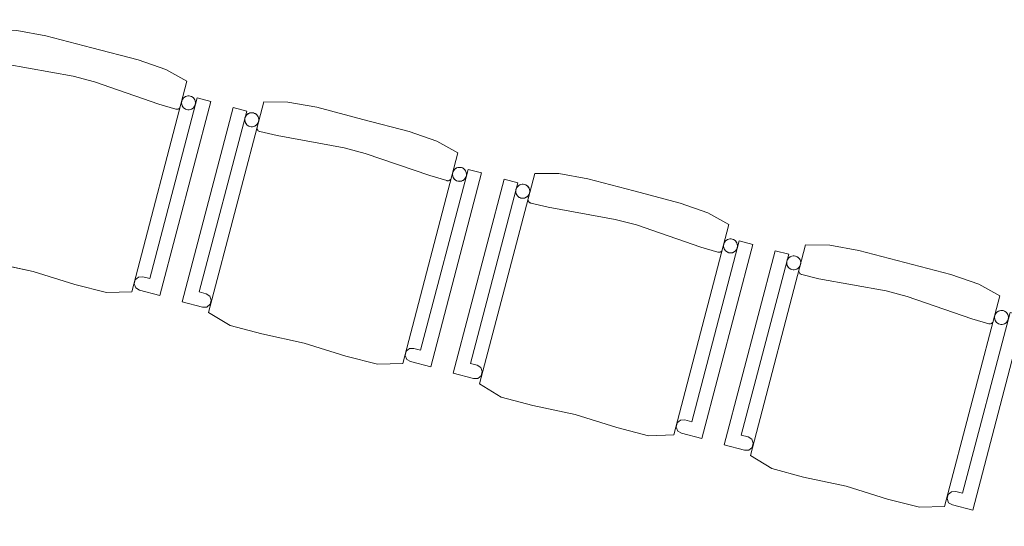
# Model space of a CAD drawing. Header units: millimetres. Extents: x -176817 to 18864955, y -12996033 to 201123.
# Tile 211 of 256: x 171588 to 173696, y -3041 to -1958. Entities that reach past the tile are written whole.
import ezdxf

# ---------------------------------------------------------------- set-up
doc = ezdxf.new("R2010")
doc.units = ezdxf.units.MM
doc.header["$MEASUREMENT"] = 0
doc.layers.add('215-A Wymiarowanie wewnętrzne 1_50', color=7, linetype='Continuous')
doc.layers.add('320-W Umeblowanie', color=7, linetype='Continuous')
doc.styles.add('STYL_AUTOMATYCZNY_4', font='arial.ttf')
doc.dimstyles.new('STYL_AUTOMATYCZNY__3', dxfattribs={"dimtxt": 64.999998, "dimasz": 47.5, "dimexe": 0.18, "dimexo": 0.0625, "dimgap": 0, "dimtad": 1, "dimdec": 1, "dimlfac": 0.1, "dimzin": 0, "dimdsep": 46, "dimtxsty": 'STYL_AUTOMATYCZNY_4', "dimblk": 'ARROWHEAD_11', "dimblk1": 'ARROWHEAD_11', "dimblk2": 'ARROWHEAD_11', "dimcen": 0.09, "dimclrd": 30, "dimclre": 30, "dimclrt": 30, "dimazin": 0, "dimtfac": 1, "dimtdec": 4, "dimtmove": 0, "dimatfit": 3, "dimfxl": 0, "dimtolj": 1, "dimtzin": 0, "dimarcsym": 0})

# ---------------------------------------------------------------- blocks, each defined once
blk = doc.blocks.new('Krzesło 06 27[359]_2', base_point=(171349.4, -2431.4))
at = {"layer": '320-W Umeblowanie', "color": 254, "linetype": 'Continuous', "lineweight": 0, "true_color": 0xcccccc}
for p, q in [((171529.9, -1980.2), (171411.6, -2430.7)), ((171581.7, -1980.8), (171529.9, -1980.2)), ((171643.7, -1991.8), (171581.7, -1980.8)), ((171464.6, -1992.6), (171355.6, -2407.8)), ((171392.1, -2387), (171493.6, -2000.2)), ((171493.6, -2000.2), (171464.6, -1992.6)), ((171742.3, -2017.7), (171643.7, -1991.8)), ((171841, -2043.6), (171742.3, -2017.7)), ((171515.5, -2036), (171515.6, -2034.6)), ((171515.6, -2037.4), (171515.5, -2036)), ((171516, -2038.8), (171515.6, -2037.4)), ((171516.6, -2040), (171516, -2038.8)), ((171517.4, -2041.2), (171516.6, -2040)), ((171518.4, -2042.2), (171517.4, -2041.2)), ((171519.5, -2043), (171518.4, -2042.2)), ((171520.8, -2043.5), (171519.5, -2043)), ((171521.5, -2043.7), (171520.8, -2043.5)), ((171558.5, -2052.4), (171521.5, -2043.7)), ((171900.4, -2064.4), (171841, -2043.6)), ((171702, -2078.7), (171558.5, -2052.4)), ((171945.8, -2089.4), (171900.4, -2064.4)), ((171747.5, -2090.7), (171702, -2078.7)), ((171885.4, -2138.3), (171747.5, -2090.7)), ((171827.5, -2539.9), (171945.8, -2089.4)), ((171967.5, -2124.7), (171866, -2511.4)), ((171996.6, -2132.3), (171967.5, -2124.7)), ((171921.9, -2148.9), (171885.4, -2138.3)), ((171887.5, -2547.5), (171996.6, -2132.3)), ((171922.6, -2149.1), (171921.9, -2148.9)), ((171924, -2149.2), (171922.6, -2149.1)), ((171925.4, -2149), (171924, -2149.2)), ((171926.7, -2148.7), (171925.4, -2149)), ((171928, -2148.1), (171926.7, -2148.7)), ((171929.1, -2147.3), (171928, -2148.1)), ((171930.1, -2146.3), (171929.1, -2147.3)), ((171406.6, -2390.8), (171392.1, -2387)), ((171414.4, -2395.8), (171406.6, -2390.8)), ((171417.7, -2404.4), (171414.4, -2395.8)), ((171355.6, -2407.8), (171399.1, -2419.3)), ((171399.1, -2419.3), (171408.2, -2419.2)), ((171408.2, -2419.2), (171415.4, -2413.4)), ((171415.4, -2413.4), (171417.7, -2404.4)), ((171411.6, -2430.7), (171457.9, -2458.7)), ((171457.9, -2458.7), (171525.7, -2476.8)), ((171525.7, -2476.8), (171616.7, -2496.3)), ((171616.7, -2496.3), (171705.5, -2524)), ((171842.2, -2508.1), (171835.1, -2514)), ((171851.5, -2507.6), (171842.2, -2508.1)), ((171866, -2511.4), (171851.5, -2507.6)), ((171705.5, -2524), (171773.4, -2541.5)), ((171835.1, -2514), (171832.7, -2523)), ((171832.7, -2523), (171836.1, -2531.6)), ((171773.4, -2541.5), (171827.5, -2539.9)), ((171836.1, -2531.6), (171844, -2536.1)), ((171844, -2536.1), (171887.5, -2547.5))]:
    blk.add_line(p, q, dxfattribs=at)
at = {"layer": '320-W Umeblowanie', "color": 254, "linetype": 'Continuous', "lineweight": 0, "true_color": 0xcccccc, "flags": 128}
for points in [[(171411.6, -2430.7), (171457.9, -2458.7), (171525.7, -2476.8), (171616.7, -2496.3), (171705.5, -2524), (171773.4, -2541.5), (171827.5, -2539.9), (171945.8, -2089.4), (171900.4, -2064.4), (171841, -2043.6), (171742.3, -2017.7), (171643.7, -1991.8), (171581.7, -1980.8), (171529.9, -1980.2)], [(171355.6, -2407.8), (171399.1, -2419.3), (171408.2, -2419.2), (171415.4, -2413.4), (171417.7, -2404.4), (171414.4, -2395.8), (171406.6, -2390.8), (171392.1, -2387), (171493.6, -2000.2), (171464.6, -1992.6)], [(171508.1, -2004), (171505.6, -2003.6), (171502.9, -2003.6), (171500.4, -2004.1), (171497.9, -2005), (171495.7, -2006.3), (171493.7, -2008), (171492, -2010), (171490.7, -2012.3), (171489.8, -2014.7), (171489.4, -2017.3), (171489.4, -2019.9), (171489.9, -2022.5), (171490.8, -2024.9), (171492.1, -2027.2), (171493.8, -2029.2), (171495.8, -2030.9), (171498.1, -2032.2), (171500.5, -2033), (171503.1, -2033.5), (171505.7, -2033.5), (171508.3, -2033), (171510.7, -2032.1), (171513, -2030.8), (171515, -2029.1), (171516.7, -2027.1), (171518, -2024.8), (171518.8, -2022.4), (171519.3, -2019.8), (171519.3, -2017.2), (171518.8, -2014.6), (171517.9, -2012.1), (171516.6, -2009.9), (171514.9, -2007.9), (171512.9, -2006.2), (171510.6, -2004.9)], [(171866, -2511.4), (171851.5, -2507.6), (171842.2, -2508.1), (171835.1, -2514), (171832.7, -2523), (171836.1, -2531.6), (171844, -2536.1), (171887.5, -2547.5), (171996.6, -2132.3), (171967.5, -2124.7)], [(171953, -2120.9), (171950.5, -2120.4), (171947.9, -2120.5), (171945.3, -2120.9), (171942.8, -2121.8), (171940.6, -2123.1), (171938.6, -2124.8), (171936.9, -2126.8), (171935.6, -2129.1), (171934.7, -2131.6), (171934.3, -2134.1), (171934.3, -2136.8), (171934.8, -2139.3), (171935.7, -2141.8), (171937, -2144), (171938.7, -2146), (171940.7, -2147.7), (171943, -2149), (171945.4, -2149.9), (171948, -2150.3), (171950.6, -2150.3), (171953.2, -2149.8), (171955.6, -2148.9), (171957.9, -2147.6), (171959.9, -2145.9), (171961.6, -2143.9), (171962.9, -2141.7), (171963.7, -2139.2), (171964.2, -2136.6), (171964.2, -2134), (171963.7, -2131.4), (171962.8, -2129), (171961.5, -2126.7), (171959.8, -2124.7), (171957.8, -2123.1), (171955.5, -2121.8)]]:
    blk.add_lwpolyline(points, close=True, dxfattribs=at)
at = {"layer": '320-W Umeblowanie', "color": 254, "linetype": 'Continuous', "lineweight": 0, "true_color": 0xcccccc}
for centre, start_param, end_param in [((171504.3, -2018.5), 4.712389, 7.853982), ((171504.3, -2018.5), 1.570796, 4.712389), ((171949.2, -2135.4), 4.712389, 7.853982), ((171949.2, -2135.4), 1.570796, 4.712389)]:
    blk.add_ellipse(centre, major_axis=(-14.5, 3.8), ratio=0.9996, start_param=start_param, end_param=end_param, dxfattribs=at)
blk = doc.blocks.new('Krzesło 06 27[360]_2', base_point=(171929.5, -2584.5))
at = {"layer": '320-W Umeblowanie', "color": 254, "linetype": 'Continuous', "lineweight": 0, "true_color": 0xcccccc}
for p, q in [((172044.7, -2145.7), (171935.7, -2560.9)), ((172110, -2133.3), (171991.7, -2583.8)), ((172073.8, -2153.3), (172044.7, -2145.7)), ((172161.9, -2133.9), (172110, -2133.3)), ((172223.8, -2144.9), (172161.9, -2133.9)), ((172322.5, -2170.8), (172223.8, -2144.9)), ((171972.2, -2540), (172073.8, -2153.3)), ((172421.2, -2196.7), (172322.5, -2170.8)), ((172095.6, -2189.1), (172095.8, -2187.7)), ((172095.8, -2190.5), (172095.6, -2189.1)), ((172096.1, -2191.9), (172095.8, -2190.5)), ((172096.7, -2193.1), (172096.1, -2191.9)), ((172097.5, -2194.3), (172096.7, -2193.1)), ((172098.5, -2195.2), (172097.5, -2194.3)), ((172099.7, -2196), (172098.5, -2195.2)), ((172101, -2196.6), (172099.7, -2196)), ((172101.6, -2196.8), (172101, -2196.6)), ((172138.6, -2205.5), (172101.6, -2196.8)), ((172282.2, -2231.8), (172138.6, -2205.5)), ((172480.5, -2217.5), (172421.2, -2196.7)), ((172327.6, -2243.8), (172282.2, -2231.8)), ((172525.9, -2242.5), (172480.5, -2217.5)), ((172465.6, -2291.3), (172327.6, -2243.8)), ((172407.6, -2693), (172525.9, -2242.5)), ((172547.7, -2277.8), (172446.1, -2664.5)), ((172502.1, -2302), (172465.6, -2291.3)), ((172467.7, -2700.6), (172576.7, -2285.4)), ((172576.7, -2285.4), (172547.7, -2277.8)), ((172502.7, -2302.1), (172502.1, -2302)), ((172504.1, -2302.3), (172502.7, -2302.1)), ((172505.5, -2302.1), (172504.1, -2302.3)), ((172506.9, -2301.8), (172505.5, -2302.1)), ((172508.1, -2301.2), (172506.9, -2301.8)), ((172509.3, -2300.4), (172508.1, -2301.2)), ((172510.3, -2299.4), (172509.3, -2300.4)), ((171986.7, -2543.9), (171972.2, -2540)), ((171994.5, -2548.9), (171986.7, -2543.9)), ((171997.9, -2557.5), (171994.5, -2548.9)), ((171935.7, -2560.9), (171979.2, -2572.3)), ((171988.4, -2572.3), (171995.5, -2566.5)), ((171995.5, -2566.5), (171997.9, -2557.5)), ((171979.2, -2572.3), (171988.4, -2572.3)), ((171991.7, -2583.8), (172038.1, -2611.8)), ((172038.1, -2611.8), (172105.8, -2629.9)), ((172105.8, -2629.9), (172196.8, -2649.4)), ((172196.8, -2649.4), (172285.6, -2677.1)), ((172285.6, -2677.1), (172353.5, -2694.6)), ((172415.2, -2667.1), (172412.8, -2676.1)), ((172412.8, -2676.1), (172416.2, -2684.7)), ((172422.4, -2661.2), (172415.2, -2667.1)), ((172431.6, -2660.7), (172422.4, -2661.2)), ((172446.1, -2664.5), (172431.6, -2660.7)), ((172353.5, -2694.6), (172407.6, -2693)), ((172416.2, -2684.7), (172424.1, -2689.2)), ((172424.1, -2689.2), (172467.7, -2700.6))]:
    blk.add_line(p, q, dxfattribs=at)
at = {"layer": '320-W Umeblowanie', "color": 254, "linetype": 'Continuous', "lineweight": 0, "true_color": 0xcccccc, "flags": 128}
for points in [[(171935.7, -2560.9), (171979.2, -2572.3), (171988.4, -2572.3), (171995.5, -2566.5), (171997.9, -2557.5), (171994.5, -2548.9), (171986.7, -2543.9), (171972.2, -2540), (172073.8, -2153.3), (172044.7, -2145.7)], [(171991.7, -2583.8), (172038.1, -2611.8), (172105.8, -2629.9), (172196.8, -2649.4), (172285.6, -2677.1), (172353.5, -2694.6), (172407.6, -2693), (172525.9, -2242.5), (172480.5, -2217.5), (172421.2, -2196.7), (172322.5, -2170.8), (172223.8, -2144.9), (172161.9, -2133.9), (172110, -2133.3)], [(172088.3, -2157.1), (172085.7, -2156.7), (172083.1, -2156.7), (172080.5, -2157.2), (172078.1, -2158.1), (172075.8, -2159.4), (172073.8, -2161.1), (172072.1, -2163.1), (172070.8, -2165.4), (172070, -2167.8), (172069.5, -2170.4), (172069.5, -2173), (172070, -2175.6), (172070.9, -2178), (172072.2, -2180.3), (172073.9, -2182.3), (172075.9, -2184), (172078.2, -2185.2), (172080.7, -2186.1), (172083.2, -2186.6), (172085.9, -2186.6), (172088.4, -2186.1), (172090.9, -2185.2), (172093.1, -2183.9), (172095.1, -2182.2), (172096.8, -2180.2), (172098.1, -2177.9), (172099, -2175.4), (172099.4, -2172.9), (172099.4, -2170.2), (172098.9, -2167.7), (172098, -2165.2), (172096.7, -2163), (172095, -2161), (172093, -2159.3), (172090.7, -2158)], [(172533.2, -2274), (172530.6, -2273.5), (172528, -2273.5), (172525.4, -2274), (172523, -2274.9), (172520.7, -2276.2), (172518.7, -2277.9), (172517.1, -2279.9), (172515.8, -2282.2), (172514.9, -2284.7), (172514.4, -2287.2), (172514.4, -2289.8), (172514.9, -2292.4), (172515.8, -2294.9), (172517.1, -2297.1), (172518.8, -2299.1), (172520.8, -2300.8), (172523.1, -2302.1), (172525.6, -2303), (172528.1, -2303.4), (172530.8, -2303.4), (172533.3, -2302.9), (172535.8, -2302), (172538, -2300.7), (172540, -2299), (172541.7, -2297), (172543, -2294.7), (172543.9, -2292.3), (172544.3, -2289.7), (172544.3, -2287.1), (172543.8, -2284.5), (172542.9, -2282.1), (172541.6, -2279.8), (172539.9, -2277.8), (172537.9, -2276.1), (172535.7, -2274.8)], [(172446.1, -2664.5), (172431.6, -2660.7), (172422.4, -2661.2), (172415.2, -2667.1), (172412.8, -2676.1), (172416.2, -2684.7), (172424.1, -2689.2), (172467.7, -2700.6), (172576.7, -2285.4), (172547.7, -2277.8)]]:
    blk.add_lwpolyline(points, close=True, dxfattribs=at)
at = {"layer": '320-W Umeblowanie', "color": 254, "linetype": 'Continuous', "lineweight": 0, "true_color": 0xcccccc}
for centre, start_param, end_param in [((172084.5, -2171.6), 4.712389, 7.853982), ((172084.5, -2171.6), 1.570796, 4.712389), ((172529.4, -2288.5), 4.712389, 7.853982), ((172529.4, -2288.5), 1.570796, 4.712389)]:
    blk.add_ellipse(centre, major_axis=(-14.5, 3.8), ratio=0.9996, start_param=start_param, end_param=end_param, dxfattribs=at)
blk = doc.blocks.new('Krzesło 06 27[361]_2', base_point=(172509.6, -2737.6))
at = {"layer": '320-W Umeblowanie', "color": 254, "linetype": 'Continuous', "lineweight": 0, "true_color": 0xcccccc}
for p, q in [((172690.2, -2286.4), (172571.9, -2736.9)), ((172742, -2286.9), (172690.2, -2286.4)), ((172803.9, -2298), (172742, -2286.9)), ((172624.9, -2298.8), (172515.8, -2714)), ((172552.4, -2693.1), (172653.9, -2306.4)), ((172653.9, -2306.4), (172624.9, -2298.8)), ((172902.6, -2323.9), (172803.9, -2298)), ((173001.3, -2349.8), (172902.6, -2323.9)), ((172675.8, -2342.2), (172675.9, -2340.8)), ((172675.9, -2343.6), (172675.8, -2342.2)), ((172676.3, -2344.9), (172675.9, -2343.6)), ((172676.9, -2346.2), (172676.3, -2344.9)), ((172677.7, -2347.3), (172676.9, -2346.2)), ((172678.7, -2348.3), (172677.7, -2347.3)), ((172679.8, -2349.1), (172678.7, -2348.3)), ((172681.1, -2349.7), (172679.8, -2349.1)), ((172681.8, -2349.9), (172681.1, -2349.7)), ((172718.8, -2358.6), (172681.8, -2349.9)), ((172862.3, -2384.9), (172718.8, -2358.6)), ((173060.6, -2370.6), (173001.3, -2349.8)), ((173106.1, -2395.6), (173060.6, -2370.6)), ((172907.8, -2396.8), (172862.3, -2384.9)), ((173045.7, -2444.4), (172907.8, -2396.8)), ((172987.8, -2846.1), (173106.1, -2395.6)), ((173127.8, -2430.9), (173026.3, -2817.6)), ((173082.2, -2455), (173045.7, -2444.4)), ((173047.8, -2853.7), (173156.9, -2438.5)), ((173156.9, -2438.5), (173127.8, -2430.9)), ((173082.9, -2455.2), (173082.2, -2455)), ((173084.3, -2455.3), (173082.9, -2455.2)), ((173085.7, -2455.2), (173084.3, -2455.3)), ((173087, -2454.8), (173085.7, -2455.2)), ((173088.3, -2454.2), (173087, -2454.8)), ((173089.4, -2453.4), (173088.3, -2454.2)), ((173090.4, -2452.4), (173089.4, -2453.4)), ((172566.9, -2696.9), (172552.4, -2693.1)), ((172574.7, -2701.9), (172566.9, -2696.9)), ((172515.8, -2714), (172559.4, -2725.4)), ((172578, -2710.6), (172574.7, -2701.9)), ((172575.7, -2719.5), (172578, -2710.6)), ((172559.4, -2725.4), (172568.5, -2725.4)), ((172568.5, -2725.4), (172575.7, -2719.5)), ((172571.9, -2736.9), (172618.2, -2764.9)), ((172618.2, -2764.9), (172686, -2782.9)), ((172686, -2782.9), (172776.9, -2802.5)), ((172776.9, -2802.5), (172865.8, -2830.2)), ((172995.3, -2820.2), (172993, -2829.1)), ((173002.5, -2814.3), (172995.3, -2820.2)), ((173011.8, -2813.8), (173002.5, -2814.3)), ((173026.3, -2817.6), (173011.8, -2813.8)), ((172865.8, -2830.2), (172933.7, -2847.7)), ((172993, -2829.1), (172996.4, -2837.8)), ((172996.4, -2837.8), (173004.3, -2842.3)), ((173004.3, -2842.3), (173047.8, -2853.7)), ((172933.7, -2847.7), (172987.8, -2846.1))]:
    blk.add_line(p, q, dxfattribs=at)
at = {"layer": '320-W Umeblowanie', "color": 254, "linetype": 'Continuous', "lineweight": 0, "true_color": 0xcccccc, "flags": 128}
for points in [[(172571.9, -2736.9), (172618.2, -2764.9), (172686, -2782.9), (172776.9, -2802.5), (172865.8, -2830.2), (172933.7, -2847.7), (172987.8, -2846.1), (173106.1, -2395.6), (173060.6, -2370.6), (173001.3, -2349.8), (172902.6, -2323.9), (172803.9, -2298), (172742, -2286.9), (172690.2, -2286.4)], [(172515.8, -2714), (172559.4, -2725.4), (172568.5, -2725.4), (172575.7, -2719.5), (172578, -2710.6), (172574.7, -2701.9), (172566.9, -2696.9), (172552.4, -2693.1), (172653.9, -2306.4), (172624.9, -2298.8)], [(172668.4, -2310.2), (172665.8, -2309.8), (172663.2, -2309.8), (172660.7, -2310.2), (172658.2, -2311.2), (172655.9, -2312.5), (172653.9, -2314.2), (172652.3, -2316.2), (172651, -2318.4), (172650.1, -2320.9), (172649.7, -2323.5), (172649.7, -2326.1), (172650.1, -2328.7), (172651, -2331.1), (172652.4, -2333.4), (172654.1, -2335.4), (172656.1, -2337), (172658.3, -2338.3), (172660.8, -2339.2), (172663.4, -2339.7), (172666, -2339.6), (172668.6, -2339.2), (172671, -2338.3), (172673.3, -2337), (172675.3, -2335.3), (172676.9, -2333.3), (172678.2, -2331), (172679.1, -2328.5), (172679.6, -2325.9), (172679.5, -2323.3), (172679.1, -2320.8), (172678.2, -2318.3), (172676.9, -2316.1), (172675.2, -2314.1), (172673.2, -2312.4), (172670.9, -2311.1)], [(173026.3, -2817.6), (173011.8, -2813.8), (173002.5, -2814.3), (172995.3, -2820.2), (172993, -2829.1), (172996.4, -2837.8), (173004.3, -2842.3), (173047.8, -2853.7), (173156.9, -2438.5), (173127.8, -2430.9)], [(173113.3, -2427.1), (173110.8, -2426.6), (173108.1, -2426.6), (173105.6, -2427.1), (173103.1, -2428), (173100.9, -2429.3), (173098.9, -2431), (173097.2, -2433), (173095.9, -2435.3), (173095, -2437.7), (173094.6, -2440.3), (173094.6, -2442.9), (173095.1, -2445.5), (173096, -2448), (173097.3, -2450.2), (173099, -2452.2), (173101, -2453.9), (173103.3, -2455.2), (173105.7, -2456.1), (173108.3, -2456.5), (173110.9, -2456.5), (173113.5, -2456), (173115.9, -2455.1), (173118.2, -2453.8), (173120.2, -2452.1), (173121.9, -2450.1), (173123.1, -2447.8), (173124, -2445.4), (173124.5, -2442.8), (173124.5, -2440.2), (173124, -2437.6), (173123.1, -2435.1), (173121.8, -2432.9), (173120.1, -2430.9), (173118.1, -2429.2), (173115.8, -2427.9)]]:
    blk.add_lwpolyline(points, close=True, dxfattribs=at)
at = {"layer": '320-W Umeblowanie', "color": 254, "linetype": 'Continuous', "lineweight": 0, "true_color": 0xcccccc}
for centre, start_param, end_param in [((172664.6, -2324.7), 4.712389, 7.853982), ((172664.6, -2324.7), 1.570796, 4.712389), ((173109.5, -2441.6), 4.712389, 7.853982), ((173109.5, -2441.6), 1.570796, 4.712389)]:
    blk.add_ellipse(centre, major_axis=(-14.5, 3.8), ratio=0.9996, start_param=start_param, end_param=end_param, dxfattribs=at)
blk = doc.blocks.new('Krzesło 06 27[362]_2', base_point=(173089.8, -2890.7))
at = {"layer": '320-W Umeblowanie', "color": 254, "linetype": 'Continuous', "lineweight": 0, "true_color": 0xcccccc}
for p, q in [((173270.3, -2439.4), (173152, -2890)), ((173322.2, -2440), (173270.3, -2439.4)), ((173384.1, -2451.1), (173322.2, -2440)), ((173205, -2451.9), (173096, -2867.1)), ((173132.5, -2846.2), (173234.1, -2459.5)), ((173234.1, -2459.5), (173205, -2451.9)), ((173482.8, -2477), (173384.1, -2451.1)), ((173581.5, -2502.9), (173482.8, -2477)), ((173255.9, -2495.3), (173256, -2493.9)), ((173256, -2496.7), (173255.9, -2495.3)), ((173256.4, -2498), (173256, -2496.7)), ((173257, -2499.3), (173256.4, -2498)), ((173257.8, -2500.4), (173257, -2499.3)), ((173258.8, -2501.4), (173257.8, -2500.4)), ((173260, -2502.2), (173258.8, -2501.4)), ((173261.2, -2502.8), (173260, -2502.2)), ((173261.9, -2503), (173261.2, -2502.8)), ((173298.9, -2511.7), (173261.9, -2503)), ((173640.8, -2523.7), (173581.5, -2502.9)), ((173442.4, -2538), (173298.9, -2511.7)), ((173686.2, -2548.7), (173640.8, -2523.7)), ((173487.9, -2549.9), (173442.4, -2538)), ((173625.8, -2597.5), (173487.9, -2549.9)), ((173567.9, -2999.2), (173686.2, -2548.7)), ((173708, -2584), (173606.4, -2970.7)), ((173628, -3006.8), (173737, -2591.6)), ((173737, -2591.6), (173708, -2584)), ((173662.3, -2608.1), (173625.8, -2597.5)), ((173663, -2608.3), (173662.3, -2608.1)), ((173664.4, -2608.4), (173663, -2608.3)), ((173665.8, -2608.3), (173664.4, -2608.4)), ((173667.2, -2607.9), (173665.8, -2608.3)), ((173668.4, -2607.3), (173667.2, -2607.9)), ((173669.6, -2606.5), (173668.4, -2607.3)), ((173670.6, -2605.5), (173669.6, -2606.5)), ((173147, -2850), (173132.5, -2846.2)), ((173154.8, -2855), (173147, -2850)), ((173158.2, -2863.7), (173154.8, -2855)), ((173155.8, -2872.6), (173158.2, -2863.7)), ((173096, -2867.1), (173139.5, -2878.5)), ((173139.5, -2878.5), (173148.6, -2878.5)), ((173148.6, -2878.5), (173155.8, -2872.6)), ((173152, -2890), (173198.3, -2917.9)), ((173198.3, -2917.9), (173266.1, -2936)), ((173266.1, -2936), (173357.1, -2955.6)), ((173357.1, -2955.6), (173445.9, -2983.3)), ((173582.7, -2967.4), (173575.5, -2973.3)), ((173591.9, -2966.9), (173582.7, -2967.4)), ((173606.4, -2970.7), (173591.9, -2966.9)), ((173445.9, -2983.3), (173513.8, -3000.8)), ((173575.5, -2973.3), (173573.1, -2982.2)), ((173573.1, -2982.2), (173576.5, -2990.9)), ((173576.5, -2990.9), (173584.4, -2995.4)), ((173513.8, -3000.8), (173567.9, -2999.2)), ((173584.4, -2995.4), (173628, -3006.8))]:
    blk.add_line(p, q, dxfattribs=at)
at = {"layer": '320-W Umeblowanie', "color": 254, "linetype": 'Continuous', "lineweight": 0, "true_color": 0xcccccc, "flags": 128}
for points in [[(173152, -2890), (173198.3, -2917.9), (173266.1, -2936), (173357.1, -2955.6), (173445.9, -2983.3), (173513.8, -3000.8), (173567.9, -2999.2), (173686.2, -2548.7), (173640.8, -2523.7), (173581.5, -2502.9), (173482.8, -2477), (173384.1, -2451.1), (173322.2, -2440), (173270.3, -2439.4)], [(173096, -2867.1), (173139.5, -2878.5), (173148.6, -2878.5), (173155.8, -2872.6), (173158.2, -2863.7), (173154.8, -2855), (173147, -2850), (173132.5, -2846.2), (173234.1, -2459.5), (173205, -2451.9)], [(173248.6, -2463.3), (173246, -2462.9), (173243.4, -2462.9), (173240.8, -2463.3), (173238.3, -2464.2), (173236.1, -2465.6), (173234.1, -2467.2), (173232.4, -2469.3), (173231.1, -2471.5), (173230.2, -2474), (173229.8, -2476.6), (173229.8, -2479.2), (173230.3, -2481.7), (173231.2, -2484.2), (173232.5, -2486.5), (173234.2, -2488.5), (173236.2, -2490.1), (173238.5, -2491.4), (173240.9, -2492.3), (173243.5, -2492.7), (173246.1, -2492.7), (173248.7, -2492.3), (173251.2, -2491.4), (173253.4, -2490), (173255.4, -2488.3), (173257.1, -2486.3), (173258.4, -2484.1), (173259.3, -2481.6), (173259.7, -2479), (173259.7, -2476.4), (173259.2, -2473.8), (173258.3, -2471.4), (173257, -2469.1), (173255.3, -2467.1), (173253.3, -2465.5), (173251, -2464.2)], [(173606.4, -2970.7), (173591.9, -2966.9), (173582.7, -2967.4), (173575.5, -2973.3), (173573.1, -2982.2), (173576.5, -2990.9), (173584.4, -2995.4), (173628, -3006.8), (173737, -2591.6), (173708, -2584)], [(173693.5, -2580.1), (173690.9, -2579.7), (173688.3, -2579.7), (173685.7, -2580.2), (173683.3, -2581.1), (173681, -2582.4), (173679, -2584.1), (173677.3, -2586.1), (173676, -2588.4), (173675.2, -2590.8), (173674.7, -2593.4), (173674.7, -2596), (173675.2, -2598.6), (173676.1, -2601), (173677.4, -2603.3), (173679.1, -2605.3), (173681.1, -2607), (173683.4, -2608.3), (173685.9, -2609.1), (173688.4, -2609.6), (173691, -2609.6), (173693.6, -2609.1), (173696.1, -2608.2), (173698.3, -2606.9), (173700.3, -2605.2), (173702, -2603.2), (173703.3, -2600.9), (173704.2, -2598.4), (173704.6, -2595.9), (173704.6, -2593.3), (173704.1, -2590.7), (173703.2, -2588.2), (173701.9, -2586), (173700.2, -2584), (173698.2, -2582.3), (173695.9, -2581)]]:
    blk.add_lwpolyline(points, close=True, dxfattribs=at)
at = {"layer": '320-W Umeblowanie', "color": 254, "linetype": 'Continuous', "lineweight": 0, "true_color": 0xcccccc}
for centre, start_param, end_param in [((173244.8, -2477.8), 4.712389, 7.853982), ((173244.8, -2477.8), 1.570796, 4.712389), ((173689.7, -2594.6), 4.712389, 7.853982), ((173689.7, -2594.6), 1.570796, 4.712389)]:
    blk.add_ellipse(centre, major_axis=(-14.5, 3.8), ratio=0.9996, start_param=start_param, end_param=end_param, dxfattribs=at)
blk = doc.blocks.new('*D3777')
at = {"layer": '215-A Wymiarowanie wewnętrzne 1_50', "linetype": 'Continuous', "lineweight": 200}
for points in [[(175896.6, 2621.6), (175897.6, 2616.8), (175900.3, 2612.8), (175904.4, 2610.1), (175909.1, 2609.1), (175913.9, 2610.1), (175918, 2612.8), (175920.7, 2616.8), (175921.6, 2621.6), (175920.7, 2626.4), (175918, 2630.5), (175913.9, 2633.2), (175909.1, 2634.1), (175904.4, 2633.2), (175900.3, 2630.5), (175897.6, 2626.4)], [(172827.4, -9010), (172828.3, -9014.7), (172831, -9018.8), (172835.1, -9021.5), (172839.9, -9022.5), (172844.6, -9021.5), (172848.7, -9018.8), (172851.4, -9014.7), (172852.4, -9010), (172851.4, -9005.2), (172848.7, -9001.1), (172844.6, -8998.4), (172839.9, -8997.5), (172835.1, -8998.4), (172831, -9001.1), (172828.3, -9005.2)]]:
    blk.add_hatch(color=30, dxfattribs=at).paths.add_polyline_path(points)
at = {"layer": '215-A Wymiarowanie wewnętrzne 1_50', "color": 30, "linetype": 'Continuous', "lineweight": 0}
for p, q in [((175897, 2624.8), (175863.8, 2633.6)), ((175954.5, 2609.7), (175921.2, 2618.4)), ((172843, -8997.9), (175905.9, 2609.5)), ((172827.8, -9006.8), (172794.5, -8998)), ((172885.2, -9021.9), (172851.9, -9013.2))]:
    blk.add_line(p, q, dxfattribs=at)
for centre in [(175909.1, 2621.6), (172839.9, -9010)]:
    blk.add_circle(centre, 12.5, dxfattribs=at)
at = {"layer": '215-A Wymiarowanie wewnętrzne 1_50', "color": 30, "lineweight": 200, "char_height": 65, "attachment_point": 7, "rotation": 75.218, "style": 'STYL_AUTOMATYCZNY_4'}
for s, insert in [('\\A1;{\\pql;\\fArial|b0|i0|c238|p0;\\W1.000000;12,5}', (175890.4, 2601.5)), ('\\A1;{\\pql;\\fArial|b0|i0|c238|p0;\\W1.000000;1\xa0203}', (174333.5, -3298.7))]:
    blk.add_mtext(s, dxfattribs=dict(at, insert=insert))
blk = doc.blocks.new('ARROWHEAD_11')
at = {"color": 0, "linetype": 'Continuous', "lineweight": 0}
blk.add_line((0, 0), (-1, 0), dxfattribs=at)
at = {"color": 0, "linetype": 'Continuous', "lineweight": 0, "const_width": 0.25, "flags": 128}
blk.add_lwpolyline([(-0.125, 0, 1), (0.125, 0, 1)], format="xyb", close=True, dxfattribs=at)

msp = doc.modelspace()

# ---------------------------------------------------------------- block references
at = {"layer": '320-W Umeblowanie', "color": 254, "linetype": 'Continuous', "lineweight": 0, "true_color": 0xcccccc}
for name, p in [('Krzesło 06 27[359]_2', (171349.36, -2431.45)), ('Krzesło 06 27[360]_2', (171929.51, -2584.53)), ('Krzesło 06 27[361]_2', (172509.65, -2737.62)), ('Krzesło 06 27[362]_2', (173089.79, -2890.7))]:
    msp.add_blockref(name, p, dxfattribs=at)

# ---------------------------------------------------------------- dimensions: what is measured, and where the dimension line sits
at = {"layer": '215-A Wymiarowanie wewnętrzne 1_50', "color": 30, "linetype": 'Continuous', "lineweight": 200}
dim = msp.add_linear_dim(base=(175909.14, 2621.63), p1=(173748.01, -9249.61), p2=(171693.03, 3734.15), angle=75.21803, dimstyle='STYL_AUTOMATYCZNY__3', dxfattribs=at)
dim.commit()
dim.dimension.update_dxf_attribs({"geometry": '*D3777', "text_midpoint": (174330.49, -3182.59), "dimtype": 160, "text_rotation": 75.21803})

doc.saveas('drawing.dxf')
